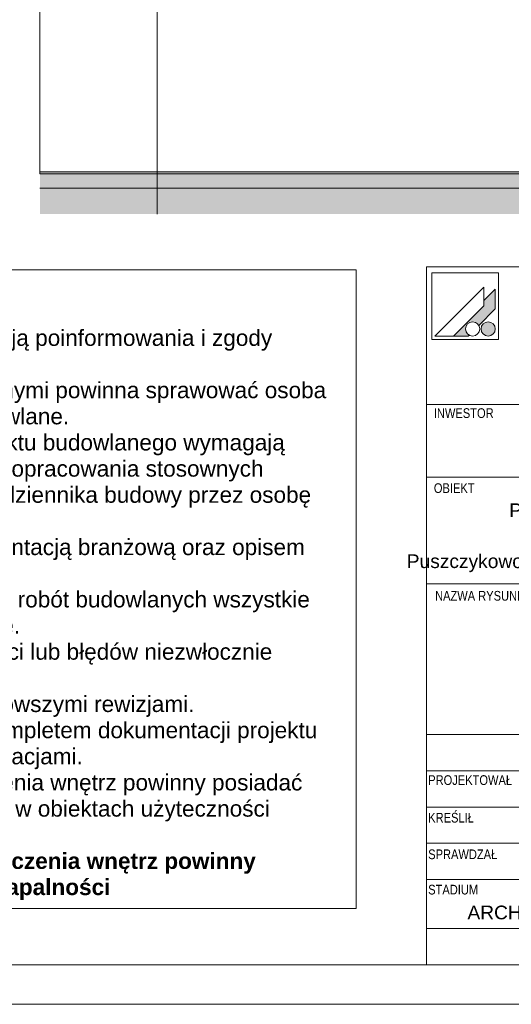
# Paper-space layout 'A-07 INWENTARYZACJA - PIĘTRO 4' of a CAD drawing. Header units: millimetres. Extents: x 0 to 500, y 0 to 350.
# Tile 7 of 13: x 345 to 406, y 0 to 122. Entities that reach past the tile are written whole.
import ezdxf
from ezdxf.xclip import XClip

# ---------------------------------------------------------------- set-up
doc = ezdxf.new("R2010")
doc.units = ezdxf.units.MM
doc.header["$MEASUREMENT"] = 0
doc.header["$XCLIPFRAME"] = 0
doc.linetypes.add('DASHDOTX2', pattern=[1000, 500, -250, 0, -250])
doc.linetypes.add('PRZERYWANA_DU_A', pattern=[550, 350, -200])
doc.layers.add('0_Nr_pióra__2', color=8, linetype='Continuous', lineweight=13)
doc.layers.add('A_ściany_Nr_pióra__1', color=7, linetype='Continuous', lineweight=20)
for name, color, linetype, lineweight, true_color in [('0_Nr_pióra__249', 7, 'Continuous', 5, 0x191919), ('A_Arkusz_Nr_pióra__19', 7, 'Continuous', 5, 0x191919), ('A_Arkusz_Nr_pióra__255', 7, 'Continuous', 15, 0x242424), ('A_osie_Nr_pióra__16', 7, 'Continuous', 5, 0x0f0f0f)]:
    doc.layers.add(name, color=color, linetype=linetype, lineweight=lineweight, true_color=true_color)
doc.layers.add('A_podrys', color=7, linetype='Continuous')
doc.layers.add('A_ściany', color=7, linetype='Continuous')
doc.styles.add('STYL_AUTOMATYCZNY_1', font='arial.ttf')
doc.styles.add('STYL_AUTOMATYCZNY_2', font='ARIALN.TTF')

# ---------------------------------------------------------------- blocks, each defined once
blk = doc.blocks.new('Rysunek_2_2', base_point=(-1677.59, -281.1))
at = {"linetype": 'Continuous', "lineweight": 0, "true_color": 0x484848}
blk.add_hatch(color=251, dxfattribs=at).paths.add_polyline_path([(462.27, 306.78), (347.21, 306.78), (347.21, 261.78), (443.27, 261.78), (443.27, 102.97), (347.21, 102.97), (347.21, 97.97), (462.27, 97.97)])
at = {"layer": 'A_ściany', "linetype": 'Continuous', "lineweight": 0, "true_color": 0x000000}
blk.add_hatch(color=18, dxfattribs=at).paths.add_polyline_path([(425.99, 103.22), (347.21, 103.22), (347.21, 101.19), (431.27, 101.19)])
at = {"layer": '0_Nr_pióra__2', "color": 8, "linetype": 'PRZERYWANA_DU_A', "lineweight": 13, "flags": 128}
for points in [[(347.21, 261.78), (347.21, 102.97)], [(347.21, 102.97), (443.27, 102.97), (443.27, 261.78), (347.21, 261.78)]]:
    blk.add_lwpolyline(points, dxfattribs=at)
at = {"layer": 'A_osie_Nr_pióra__16', "color": 250, "linetype": 'DASHDOTX2', "lineweight": 5, "true_color": 0x0f0f0f}
blk.add_line((361.71, 247.43), (361.71, 97.97), dxfattribs=at)
at = {"layer": 'A_ściany_Nr_pióra__1', "color": 7, "linetype": 'Continuous', "lineweight": 20, "flags": 128}
for points in [[(425.99, 103.22), (347.21, 103.22)], [(347.21, 101.19), (431.27, 101.19)]]:
    blk.add_lwpolyline(points, dxfattribs=at)
blk = doc.blocks.new('Rysunek_3_3', base_point=(-1969.99, -490.62))
at = {"layer": '0_Nr_pióra__2', "color": 8, "linetype": 'Continuous', "lineweight": 13}
for p, q in [((386.37, 91.08), (291.94, 91.08)), ((291.94, 91.08), (291.94, 11.89)), ((386.37, 11.89), (386.37, 91.08)), ((291.94, 11.89), (386.37, 11.89))]:
    blk.add_line(p, q, dxfattribs=at)
at = {"layer": '0_Nr_pióra__2', "color": 8, "linetype": 'Continuous', "lineweight": 13, "insert": (292.44, 90.12), "char_height": 2, "width": 93.4245, "attachment_point": 1, "line_spacing_factor": 0.972584, "style": 'STYL_AUTOMATYCZNY_1'}
blk.add_mtext('\\A1;{\\pql;\\fArial|b0|i0|c238|p0;\\W1.000000;UWAGI:\\P\\pql;\\fArial|b0|i0|c238|p0;\\W1.000000;\\P\\pql;\\fArial|b0|i0|c238|p0;\\W1.000000;1. Wszystkie zmiany w projekcie wymagają poinformowania i zgody Projektanta.\\P\\pql;\\fArial|b0|i0|c238|p0;\\W1.000000;2. Nadzór autorski nad pracami budowlanymi powinna sprawować osoba posiadająca stosowne uprawnienia budowlane.\\P\\pql;\\fArial|b0|i0|c238|p0;\\W1.000000;3. Zmiany nieistotne w stosunku do projektu budowlanego wymagają poinformowania i zgody Projektanta oraz opracowania stosownych rysunków rewizyjnych, a także wpisu do dziennika budowy przez osobę pełniącą nadzór autorski.\\P\\pql;\\fArial|b0|i0|c238|p0;\\W1.000000;4. Rysunki rozpatrywać łącznie z dokumentacją branżową oraz opisem technicznym.\\P\\pql;\\pt3.76365;\\fArial|b0|i0|c238|p0;\\W1.000000;5. Przed przystąpieniem do wykonywania robót budowlanych wszystkie wymiary należy zweryfikować na budowie.\\P\\pql;\\fArial|b0|i0|c238|p0;\\W1.000000;6. W przypadku stwierdzenia niezgodności lub błędów niezwłocznie powiadomić Projektanta.\\P\\pql;\\fArial|b0|i0|c238|p0;\\W1.000000;7. Rozpatrywać rysunki wyłącznie z najnowszymi rewizjami.\\P\\pql;\\fArial|b0|i0|c238|p0;\\W1.000000;8. Do realizacji przystąpić wyłącznie z kompletem dokumentacji projektu wykonawczego z jego rewizjami i aktualizacjami.\\P\\pql;\\fArial|b0|i0|c238|p0;\\W1.000000;9. Wszystke materiały użyte do wykończenia wnętrz powinny posiadać świadectwo dopuszczenia do stosowania w obiektach użyteczności publicznej, wydane przez PZH.\\P\\pql;\\fArial|b1|i0|c238|p0;\\W1.000000;10.Wszystke materiały użyte do wykończenia wnętrz powinny posiadać atesty świadczące o trudnozapalności}', dxfattribs=at)

psp = doc.layouts.new('A-07 INWENTARYZACJA - PIĘTRO 4')

# ---------------------------------------------------------------- hatches: boundary and pattern name
at = {"layer": 'A_Arkusz_Nr_pióra__19', "linetype": 'Continuous', "lineweight": 5, "true_color": 0x191919}
for points in [[(403.6, 88.67), (402.2, 87.26), (402.2, 86.61), (398.43, 82.85), (400.24, 82.85), (400.35, 82.96), (400.22, 83.05), (400.11, 83.16), (400.02, 83.29), (399.96, 83.43), (399.92, 83.58), (399.91, 83.73), (399.92, 83.88), (399.96, 84.03), (400.02, 84.17), (400.11, 84.3), (400.22, 84.4), (400.35, 84.49), (400.49, 84.56), (400.64, 84.6), (400.79, 84.61), (400.94, 84.6), (401.09, 84.56), (401.23, 84.49), (401.36, 84.4), (401.46, 84.3), (401.56, 84.16), (403.6, 86.21), (403.6, 86.51)], [(403.6, 86.21), (403.6, 88.67), (402.2, 87.26), (402.2, 86.61), (398.43, 82.85), (400.24, 82.85), (400.35, 82.96, -1.314777), (401.56, 84.16)], [(402.36, 84.53), (403.02, 82.9, -0.39153), (401.92, 83.36, -0.418968)], [(402.36, 84.53), (403.02, 82.9, 0.455663), (403.49, 84.15, 0.390402)]]:
    psp.add_hatch(color=250, dxfattribs=at).paths.add_polyline_path(points)

# ---------------------------------------------------------------- linework, layer by layer
at = {"layer": '0_Nr_pióra__249', "color": 250, "linetype": 'Continuous', "lineweight": 5, "true_color": 0x191919}
for p, q in [((395.75, 90.68), (395.75, 82.41)), ((404.01, 90.68), (395.75, 90.68)), ((404.01, 90.68), (404.01, 82.41)), ((402.2, 88.91), (396.13, 82.85)), ((402.2, 88.91), (402.2, 86.61)), ((403.6, 88.67), (402.2, 87.26)), ((403.6, 88.67), (403.6, 86.51)), ((402.2, 86.61), (398.43, 82.85)), ((403.6, 86.21), (401.56, 84.16)), ((403.6, 86.51), (403.6, 86.21)), ((395.75, 82.41), (404.01, 82.41)), ((396.13, 82.85), (400.24, 82.85)), ((400.35, 82.96), (400.24, 82.85))]:
    psp.add_line(p, q, dxfattribs=at)
for centre, start, end in [((400.79, 83.73), 0, 180), ((402.72, 83.73), 0, 180), ((400.79, 83.73), 180, 0), ((402.72, 83.73), 180, 0)]:
    psp.add_arc(centre, 0.882, start, end, dxfattribs=at)
at = {"layer": 'A_Arkusz_Nr_pióra__255', "color": 250, "linetype": 'Continuous', "lineweight": 15, "true_color": 0x242424}
for p, q in [((395.1, 91.43), (495.1, 91.43)), ((395.1, 91.43), (395.1, 74.35)), ((395.1, 74.35), (495.1, 74.35)), ((395.1, 74.35), (395.1, 4.9)), ((495.1, 74.35), (395.1, 74.35)), ((395.1, 65.35), (495.1, 65.35)), ((395.1, 52.15), (495.1, 52.15)), ((395.1, 33.46), (495.1, 33.46)), ((395.1, 28.96), (495.1, 28.96)), ((395.1, 24.46), (495.1, 24.46)), ((395.1, 19.96), (495.1, 19.96)), ((395.1, 15.46), (494.96, 15.46)), ((395.1, 9.4), (495.1, 9.4)), ((395.1, 9.4), (495.1, 9.4)), ((495.1, 4.9), (29.9, 4.9))]:
    psp.add_line(p, q, dxfattribs=at)
at = {"layer": 'A_Arkusz_Nr_pióra__255', "color": 250, "linetype": 'Continuous', "lineweight": 15, "true_color": 0x242424, "flags": 128}
psp.add_lwpolyline([(0, 350), (500, 350), (500, 0), (0, 0)], close=True, dxfattribs=at)

# ---------------------------------------------------------------- block references
at = {"color": 37, "linetype": 'Continuous', "lineweight": 5, "true_color": 0x656532}
ref = psp.add_blockref('Rysunek_3_3', (-1969.99, -490.62), dxfattribs=at)
XClip(ref).set_block_clipping_path([(290.5804836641, 10.6200444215), (387.9973950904, 92.6156057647)])
at = {"layer": 'A_podrys', "color": 37, "linetype": 'Continuous', "lineweight": 5, "true_color": 0x656532}
ref = psp.add_blockref('Rysunek_2_2', (-1677.59, -281.1), dxfattribs=at)
XClip(ref).set_block_clipping_path([(347.2085108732, 97.9747949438), (462.2737210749, 306.7847949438)])

# ---------------------------------------------------------------- texts
at = {"layer": 'A_Arkusz_Nr_pióra__255', "color": 250, "linetype": 'Continuous', "lineweight": 15, "true_color": 0x242424, "char_height": 1.2, "attachment_point": 4, "style": 'STYL_AUTOMATYCZNY_2'}
for s, insert in [('\\A1;{\\pql;\\fArial Narrow|b0|i0|c238|p0;\\W1.000000;INWESTOR}', (395.99, 73.29)), ('\\A1;{\\pql;\\fArial Narrow|b0|i0|c238|p0;\\W1.000000;OBIEKT}', (395.99, 63.99)), ('\\A1;{\\pql;\\fArial Narrow|b0|i0|c238|p0;\\W1.000000;NAZWA RYSUNKU:}', (396.14, 50.64)), ('\\A1;{\\pql;\\fArial Narrow|b0|i0|c238|p0;\\W1.000000;PROJEKTOWAŁ}', (395.29, 27.79)), ('\\A1;{\\pql;\\fArial Narrow|b0|i0|c238|p0;\\W1.000000;KREŚLIŁ}', (395.29, 23.13)), ('\\A1;{\\pql;\\fArial Narrow|b0|i0|c238|p0;\\W1.000000;SPRAWDZAŁ}', (395.29, 18.59)), ('\\A1;{\\pql;\\fArial Narrow|b0|i0|c238|p0;\\W1.000000;STADIUM}', (395.29, 14.21))]:
    psp.add_mtext(s, dxfattribs=dict(at, insert=insert))
at = {"layer": 'A_Arkusz_Nr_pióra__255', "color": 250, "linetype": 'Continuous', "lineweight": 15, "true_color": 0x242424, "char_height": 1.7, "attachment_point": 5, "style": 'STYL_AUTOMATYCZNY_1'}
for s, insert, width, line_spacing_factor in [('\\A1;{\\pqc;\\fArial|b0|i0|c238|p0;\\W1.000000;INSTALACJA ZAPOBIEGAJĄCA ZADYMIENIU KLATEK SCHODOWYCH I PRZEDSIONKÓW POŻAROWYCH ORAZ WIND ŁĄCZNIE Z PRZEDSIONKAMI, WRAZ Z NIEZBĘDNYMI PRZEBUDOWAMI}', (448.07, 61), 92.1354, 0.804067), ('\\A1;{\\pqc;\\fArial|b0|i0|c238|p0;\\W1.000000;Puszczykowo, ul. Kraszewskiego 11, dz. nr ewid. 950/5; Obręb 0003, Niwka w gminie Puszczykowo}', (445.1, 54.68), 100.0009, 0.930913)]:
    psp.add_mtext(s, dxfattribs=dict(at, insert=insert, width=width, line_spacing_factor=line_spacing_factor))
at = {"layer": 'A_Arkusz_Nr_pióra__255', "color": 250, "linetype": 'Continuous', "lineweight": 15, "true_color": 0x242424, "insert": (420.73, 12.78), "char_height": 1.7, "attachment_point": 5, "line_spacing_factor": 0.99104, "style": 'STYL_AUTOMATYCZNY_1'}
psp.add_mtext('\\A1;{\\pqc;\\fArial|b0|i0|c238|p0;\\W1.000000;PROJEKT \\P\\pqc;\\fArial|b0|i0|c238|p0;\\W1.000000;ARCHITEKTONICZNO- BUDOWLANY}', dxfattribs=at)

doc.saveas('drawing.dxf')
